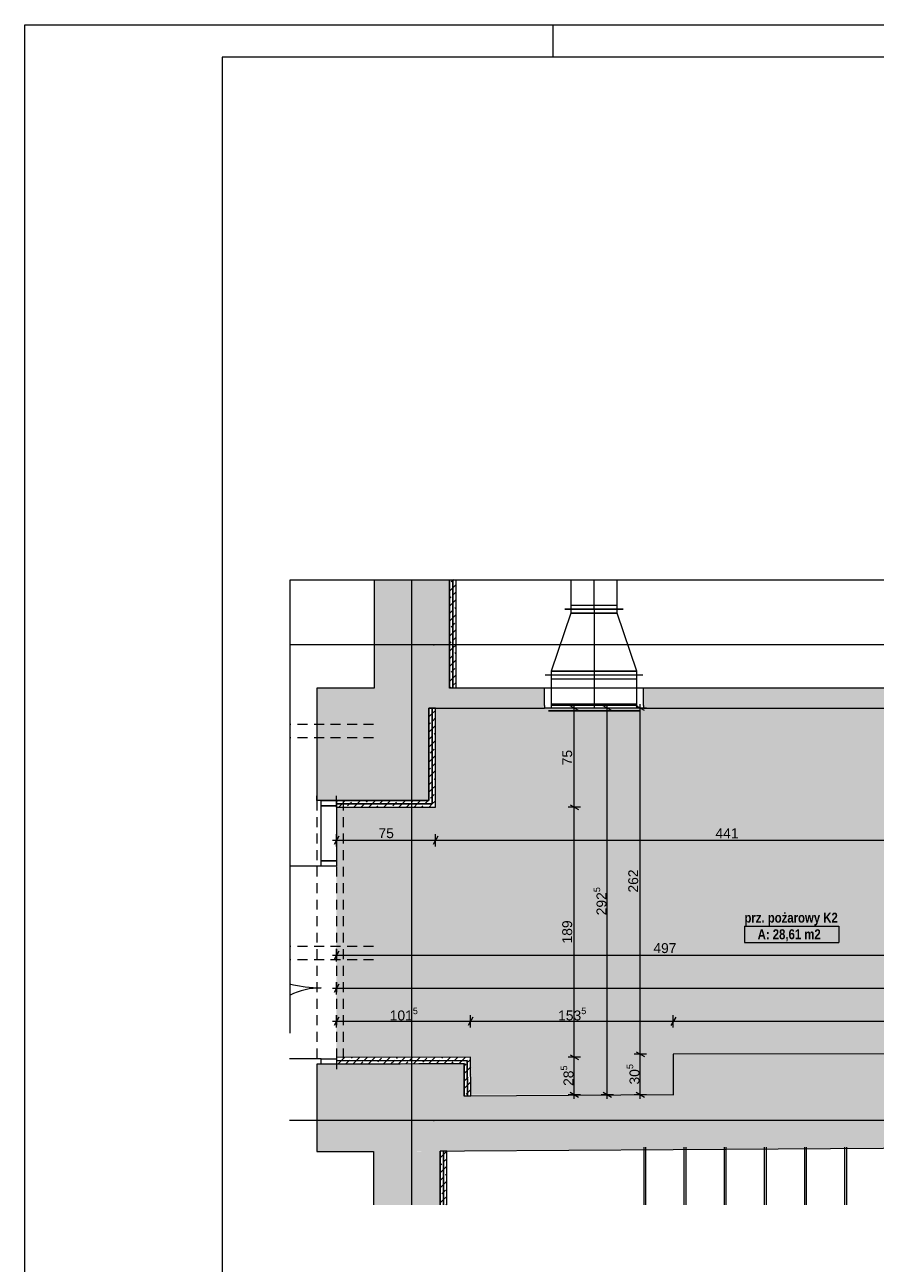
# Paper-space layout 'A-56 UKŁAD SUFITÓW PODWIESZONYCH' of a CAD drawing. Header units: millimetres. Extents: x 0 to 800, y 0 to 594.
# Tile 11 of 27: x 0 to 129, y 407 to 594. Entities that reach past the tile are written whole.
import ezdxf
from ezdxf.xclip import XClip

# ---------------------------------------------------------------- set-up
doc = ezdxf.new("R2010")
doc.units = ezdxf.units.MM
doc.header["$MEASUREMENT"] = 0
doc.header["$XCLIPFRAME"] = 0
for name, pattern in [('DASHDOT', [254, 127, -63.5, 0, -63.5]), ('DASHDOTX2', [1000, 500, -250, 0, -250]), ('GESTRICHELT2', [93.75, 62.5, -31.25]), ('Przer. długie kreski', [2.5, 1.5, -1]), ('PRZERYWANA_DU_A', [550, 350, -200])]:
    doc.linetypes.add(name, pattern=pattern)
for name, color, linetype, lineweight in [('A_Arkusz_Nr_pióra__1', 7, 'Continuous', 20), ('A_strefy_Nr_pióra__1', 7, 'Continuous', 20), ('A_sufity projektowane wymiary_Nr_pióra__1', 7, 'Continuous', 20), ('A_sufity projektowane wymiary_Nr_pióra__2', 8, 'Continuous', 13), ('A_ściany proj_Nr_pióra__1', 7, 'Continuous', 20), ('A_ściany proj_Nr_pióra__2', 8, 'Continuous', 13), ('A_ściany_Nr_pióra__1', 7, 'Continuous', 20), ('Drzwi Archicad_Nr_pióra__1', 7, 'Continuous', 20)]:
    doc.layers.add(name, color=color, linetype=linetype, lineweight=lineweight)
for name, color, linetype, lineweight, true_color in [('A_Arkusz_Nr_pióra__237', 7, 'Continuous', 5, 0x343434), ('A_osie_Nr_pióra__16', 7, 'Continuous', 5, 0x0f0f0f), ('A_sanitarne_Nr_pióra__6', 7, 'Continuous', 13, 0xa9a9a9), ('A_schody_Nr_pióra__10', 7, 'Continuous', 13, 0x4b4b4b), ('A_schody_Nr_pióra__4', 7, 'Continuous', 18, 0x4b4b4b), ('A_sufity projektowane opisy_Nr_pióra__19', 7, 'Continuous', 5, 0x191919), ('A_ściany proj_Nr_pióra__10', 7, 'Continuous', 13, 0x4b4b4b), ('A_ściany_Nr_pióra__10', 7, 'Continuous', 13, 0x4b4b4b), ('Okna Archicada_Nr_pióra__19', 7, 'Continuous', 5, 0x191919)]:
    doc.layers.add(name, color=color, linetype=linetype, lineweight=lineweight, true_color=true_color)
for name, color, linetype in [('A_sufity projektowane', 7, 'Continuous'), ('A_ściany', 7, 'Continuous'), ('A_ściany proj', 7, 'Continuous')]:
    doc.layers.add(name, color=color, linetype=linetype)
doc.styles.add('STYL_AUTOMATYCZNY_1', font='arial.ttf')
doc.styles.add('STYL_AUTOMATYCZNY_4', font='arial.ttf')
doc.styles.add('STYL_AUTOMATYCZNY_5', font='ARIALN.TTF')
pattern_1 = [(45, (-3228.0442, -462.0196), (-1.1404925, 1.1404925), []), (45, (-3226.9037, -462.0196), (-1.1404925, 1.1404925), [0.80646, -0.40322])]

# ---------------------------------------------------------------- blocks, each defined once
blk = doc.blocks.new('Rysunek_3_3', base_point=(-3228.04, -462.02))
at = {"layer": 'A_sufity projektowane', "linetype": 'Continuous', "lineweight": 0, "true_color": 0x4b4b4b}
h = blk.add_hatch(dxfattribs=at)
h.set_pattern_fill('do_wyburzenia_0003', color=251, style=0, pattern_type=2)
h.set_pattern_definition([(0, (159.0201, 480.8564), (0, 0.75), [0, -0.75])])
h.paths.add_polyline_path([(47.2, 437.73), (67.51, 437.73), (67.51, 432.03), (98.2, 432.03), (98.2, 438.15), (203, 438.15), (203, 425.55), (241.8, 425.55), (241.8, 437.75), (246, 437.75), (246, 490.35), (233.8, 490.35), (233.8, 502.95), (207, 502.95), (207, 490.35), (174, 490.35), (174, 500.55), (150.4, 500.55), (150.4, 490.55), (62.2, 490.55), (62.2, 475.55), (47.2, 475.55)])
at = {"layer": 'A_ściany', "linetype": 'Continuous', "lineweight": 0, "true_color": 0x000000}
for points in [[(64.3, 510.05), (52.89, 510.05), (52.89, 493.55), (64.3, 493.55)], [(44.2, 493.55), (61.2, 490.55), (78.7, 490.55), (78.7, 490.95), (78.7, 493.55)], [(44.2, 493.55), (44.2, 476.55), (61.2, 476.55), (61.2, 490.55)], [(147.4, 493.55), (93.7, 493.55), (93.7, 490.95), (93.7, 490.55), (150.4, 490.55)], [(98.2, 423.73), (153.82, 424.08), (153.74, 435.9), (153.75, 438.2), (98.2, 438.15), (98.2, 431.95)], [(44.2, 423.44), (52.81, 423.44), (52.76, 436.64), (47.2, 436.64)], [(44.2, 423.44), (47.2, 436.64), (44.2, 436.64)], [(52.81, 423.44), (66.6, 423.53), (66.52, 436.73), (52.76, 436.64)], [(66.6, 423.53), (98.2, 423.73), (98.2, 432.03), (66.55, 431.83)], [(62.9, 423.5), (52.81, 423.44), (52.81, 415.35), (62.9, 415.35)]]:
    blk.add_hatch(color=18, dxfattribs=at).paths.add_polyline_path(points)
at = {"layer": 'A_ściany proj', "linetype": 'Continuous', "lineweight": 0, "true_color": 0x4b4b4b}
h = blk.add_hatch(dxfattribs=at)
h.set_pattern_fill('FP_65_0003', color=251, style=0, pattern_type=2)
h.set_pattern_definition(pattern_1)
h.paths.add_polyline_path([(64.3, 510.05), (64.3, 493.55), (64.8, 493.55), (64.8, 510.05)])
h = blk.add_hatch(dxfattribs=at)
h.set_pattern_fill('FP_65_0003', color=251, style=0, pattern_type=2)
h.set_pattern_definition(pattern_1)
h.paths.add_polyline_path([(64.8, 493.55), (65.3, 493.55), (65.3, 510.05), (64.8, 510.05)])
h = blk.add_hatch(dxfattribs=at)
h.set_pattern_fill('FP_65_0003', color=251, style=0, pattern_type=2)
h.set_pattern_definition(pattern_1)
h.paths.add_polyline_path([(61.2, 490.55), (61.2, 476.55), (61.7, 476.05), (61.7, 490.55)])
h = blk.add_hatch(dxfattribs=at)
h.set_pattern_fill('FP_65_0003', color=251, style=0, pattern_type=2)
h.set_pattern_definition(pattern_1)
h.paths.add_polyline_path([(62.2, 475.55), (62.2, 490.55), (61.7, 490.55), (61.7, 476.05)])
h = blk.add_hatch(dxfattribs=at)
h.set_pattern_fill('FP_65_0003', color=251, style=0, pattern_type=2)
h.set_pattern_definition(pattern_1)
h.paths.add_polyline_path([(61.2, 476.55), (47.2, 476.55), (47.2, 476.05), (61.7, 476.05)])
h = blk.add_hatch(dxfattribs=at)
h.set_pattern_fill('FP_65_0003', color=251, style=0, pattern_type=2)
h.set_pattern_definition(pattern_1)
h.paths.add_polyline_path([(47.2, 475.55), (62.2, 475.55), (61.7, 476.05), (47.2, 476.05)])
h = blk.add_hatch(dxfattribs=at)
h.set_pattern_fill('FP_65_0003', color=251, style=0, pattern_type=2)
h.set_pattern_definition(pattern_1)
h.paths.add_polyline_path([(67.51, 437.73), (47.2, 437.64), (47.2, 437.14), (67.01, 437.23)])
h = blk.add_hatch(dxfattribs=at)
h.set_pattern_fill('FP_65_0003', color=251, style=0, pattern_type=2)
h.set_pattern_definition(pattern_1)
h.paths.add_polyline_path([(47.2, 436.64), (66.52, 436.73), (67.01, 437.23), (47.2, 437.14)])
h = blk.add_hatch(dxfattribs=at)
h.set_pattern_fill('FP_65_0003', color=251, style=0, pattern_type=2)
h.set_pattern_definition(pattern_1)
h.paths.add_polyline_path([(66.52, 436.73), (66.55, 431.83), (67.05, 431.83), (67.01, 437.23)])
h = blk.add_hatch(dxfattribs=at)
h.set_pattern_fill('FP_65_0003', color=251, style=0, pattern_type=2)
h.set_pattern_definition(pattern_1)
h.paths.add_polyline_path([(67.55, 431.83), (67.51, 437.73), (67.01, 437.23), (67.05, 431.83)])
h = blk.add_hatch(dxfattribs=at)
h.set_pattern_fill('FP_65_0003', color=251, style=0, pattern_type=2)
h.set_pattern_definition(pattern_1)
h.paths.add_polyline_path([(63.4, 423.5), (62.9, 423.5), (62.9, 415.35), (63.4, 415.35)])
h = blk.add_hatch(dxfattribs=at)
h.set_pattern_fill('FP_65_0003', color=251, style=0, pattern_type=2)
h.set_pattern_definition(pattern_1)
h.paths.add_polyline_path([(63.4, 415.35), (63.9, 415.35), (63.9, 423.5), (63.4, 423.5)])
at = {"layer": 'A_osie_Nr_pióra__16', "color": 250, "linetype": 'DASHDOTX2', "lineweight": 5, "true_color": 0x0f0f0f}
for p, q in [((58.55, 510.05), (58.55, 415.35)), ((61.94, 500.13), (40.1, 500.13)), ((255.1, 500.13), (61.94, 500.13)), ((61.94, 500.13), (61.94, 500.13)), ((61.94, 428.13), (40.1, 428.13)), ((255.1, 428.13), (61.94, 428.13)), ((61.94, 428.13), (61.94, 428.13))]:
    blk.add_line(p, q, dxfattribs=at)
for p in [(61.94, 500.13), (61.94, 428.13)]:
    blk.add_point(p, dxfattribs=at)
at = {"layer": 'A_sanitarne_Nr_pióra__6', "color": 253, "linetype": 'Continuous', "lineweight": 13, "true_color": 0xa9a9a9}
for p, q in [((82.7, 510.05), (82.7, 505.55)), ((89.7, 505.55), (89.7, 510.05)), ((82.7, 504.95), (79.7, 496.15)), ((90.6, 505.55), (81.8, 505.55)), ((81.8, 505.55), (90.6, 505.55)), ((82.7, 506.15), (89.7, 506.15)), ((82.7, 505.55), (82.7, 504.95)), ((82.7, 504.95), (89.7, 504.95)), ((89.7, 504.95), (82.7, 504.95)), ((89.7, 504.95), (89.7, 505.55)), ((92.7, 496.15), (89.7, 504.95)), ((93.6, 495.55), (78.8, 495.55)), ((93.6, 495.55), (78.8, 495.55)), ((79.7, 496.15), (79.7, 495.55)), ((79.7, 496.15), (92.7, 496.15)), ((92.7, 496.15), (79.7, 496.15)), ((79.7, 496.15), (79.7, 496.15)), ((79.7, 495.55), (79.7, 490.55)), ((92.7, 495.55), (92.7, 496.15)), ((92.7, 490.55), (92.7, 495.55)), ((92.7, 494.95), (79.7, 494.95)), ((79.7, 494.95), (79.7, 494.95)), ((93.6, 490.55), (78.8, 490.55)), ((79.7, 490.55), (79.3, 490.55)), ((93.1, 490.15), (79.3, 490.15)), ((93.1, 490.15), (79.3, 490.15)), ((79.3, 490.15), (93.1, 490.15)), ((92.7, 491.15), (79.7, 491.15)), ((79.7, 491.15), (79.7, 491.15)), ((79.7, 490.95), (79.7, 490.95)), ((79.7, 490.95), (79.7, 490.55)), ((92.7, 490.95), (79.7, 490.95)), ((92.7, 490.55), (79.7, 490.55)), ((92.7, 490.95), (92.7, 490.55)), ((93.1, 490.55), (92.7, 490.55))]:
    blk.add_line(p, q, dxfattribs=at)
at = {"layer": 'A_sanitarne_Nr_pióra__6', "color": 253, "linetype": 'DASHDOT', "lineweight": 13, "true_color": 0xa9a9a9}
for p, q in [((86.2, 505.55), (86.2, 510.05)), ((86.2, 505.55), (86.2, 504.95)), ((86.2, 504.95), (86.2, 496.15)), ((86.2, 496.15), (86.2, 495.55)), ((86.2, 495.55), (86.2, 490.55)), ((86.2, 490.95), (86.2, 490.55))]:
    blk.add_line(p, q, dxfattribs=at)
at = {"layer": 'A_schody_Nr_pióra__10', "color": 251, "linetype": 'GESTRICHELT2', "lineweight": 13, "true_color": 0x4b4b4b}
for p, q in [((94, 424.08), (94, 415.35)), ((100.08, 424.08), (100.08, 415.35)), ((106.16, 424.08), (106.16, 415.35)), ((112.24, 424.08), (112.24, 415.35)), ((118.32, 424.08), (118.32, 415.35)), ((124.4, 424.08), (124.4, 415.35))]:
    blk.add_line(p, q, dxfattribs=at)
at = {"layer": 'A_schody_Nr_pióra__4', "color": 251, "linetype": 'Continuous', "lineweight": 18, "true_color": 0x4b4b4b}
for p, q in [((93.72, 424.08), (93.72, 415.35)), ((99.8, 424.08), (99.8, 415.35)), ((105.88, 424.08), (105.88, 415.35)), ((111.96, 424.08), (111.96, 415.35)), ((118.04, 424.08), (118.04, 415.35)), ((124.12, 424.08), (124.12, 415.35))]:
    blk.add_line(p, q, dxfattribs=at)
at = {"layer": 'A_strefy_Nr_pióra__1', "color": 7, "linetype": 'Continuous', "lineweight": 20}
for p, q in [((108.97, 457.53), (108.97, 455.06)), ((108.97, 457.53), (123.25, 457.53)), ((123.25, 457.53), (123.25, 455.06)), ((108.97, 455.06), (123.25, 455.06))]:
    blk.add_line(p, q, dxfattribs=at)
at = {"layer": 'A_sufity projektowane opisy_Nr_pióra__19', "color": 250, "linetype": 'PRZERYWANA_DU_A', "lineweight": 5, "true_color": 0x191919, "flags": 128}
blk.add_lwpolyline([(40.2, 509.95), (255, 509.95), (255, 415.45), (40.2, 415.45)], close=True, dxfattribs=at)
at = {"layer": 'A_sufity projektowane wymiary_Nr_pióra__1', "color": 7, "linetype": 'Continuous', "lineweight": 20}
for p, q in [((83.82, 490.19), (82.58, 490.91)), ((88.82, 490.19), (87.57, 490.91)), ((93.83, 490.19), (92.57, 490.91)), ((82.58, 475.91), (83.82, 475.19)), ((47.56, 471.17), (46.84, 469.92)), ((62.56, 471.17), (61.84, 469.92)), ((47.56, 453.77), (46.84, 452.52)), ((47.56, 448.77), (46.84, 447.52)), ((47.56, 443.77), (46.84, 442.52)), ((67.87, 443.77), (67.15, 442.52)), ((98.56, 443.77), (97.84, 442.52)), ((82.58, 438.09), (83.82, 437.37)), ((92.57, 438.51), (93.83, 437.79)), ((82.58, 432.39), (83.82, 431.67)), ((87.57, 432.39), (88.82, 431.67)), ((92.57, 432.39), (93.83, 431.67))]:
    blk.add_line(p, q, dxfattribs=at)
at = {"layer": 'A_sufity projektowane wymiary_Nr_pióra__2', "color": 8, "linetype": 'Continuous', "lineweight": 13}
for p, q in [((84.14, 490.55), (82.26, 490.55)), ((83.2, 490.55), (83.2, 491.16)), ((83.2, 475.55), (83.2, 490.55)), ((89.14, 490.55), (87.26, 490.55)), ((88.2, 490.55), (88.2, 491.16)), ((88.2, 432.03), (88.2, 490.55)), ((94.14, 490.55), (92.26, 490.55)), ((93.2, 490.55), (93.2, 491.16)), ((93.2, 438.15), (93.2, 490.55)), ((84.14, 475.55), (82.26, 475.55)), ((83.2, 437.73), (83.2, 475.55)), ((47.2, 469.61), (47.2, 471.49)), ((62.2, 469.61), (62.2, 471.49)), ((46.59, 470.55), (47.2, 470.55)), ((47.2, 470.55), (62.2, 470.55)), ((62.2, 470.55), (150.4, 470.55)), ((47.2, 452.21), (47.2, 454.09)), ((46.59, 453.15), (47.2, 453.15)), ((47.2, 453.15), (146.6, 453.15)), ((46.59, 448.15), (47.2, 448.15)), ((47.2, 447.21), (47.2, 449.09)), ((47.2, 448.15), (246, 448.15)), ((46.59, 443.15), (47.2, 443.15)), ((47.2, 442.21), (47.2, 444.09)), ((47.2, 443.15), (67.51, 443.15)), ((67.51, 442.21), (67.51, 444.09)), ((67.51, 443.15), (98.2, 443.15)), ((98.2, 442.21), (98.2, 444.09)), ((98.2, 443.15), (203, 443.15)), ((84.14, 437.73), (82.26, 437.73)), ((83.2, 432.03), (83.2, 437.73)), ((94.14, 438.15), (92.26, 438.15)), ((93.2, 432.03), (93.2, 438.15)), ((84.14, 432.03), (82.26, 432.03)), ((83.2, 431.42), (83.2, 432.03)), ((89.14, 432.03), (87.26, 432.03)), ((88.2, 431.42), (88.2, 432.03)), ((94.14, 432.03), (92.26, 432.03)), ((93.2, 431.42), (93.2, 432.03))]:
    blk.add_line(p, q, dxfattribs=at)
at = {"layer": 'A_ściany proj_Nr_pióra__1', "color": 7, "linetype": 'Continuous', "lineweight": 20, "flags": 128}
for points in [[(64.3, 510.05), (64.3, 493.55)], [(65.3, 493.55), (65.3, 510.05)], [(61.2, 490.55), (61.2, 476.55)], [(62.2, 475.55), (62.2, 490.55)], [(61.2, 476.55), (47.2, 476.55)], [(47.2, 475.55), (62.2, 475.55)], [(67.51, 437.73), (47.2, 437.64)], [(67.55, 431.83), (67.51, 437.73)], [(47.2, 436.64), (66.52, 436.73)], [(66.52, 436.73), (66.55, 431.83)], [(62.9, 423.5), (62.9, 415.35)], [(63.9, 415.35), (63.9, 423.5)]]:
    blk.add_lwpolyline(points, dxfattribs=at)
at = {"layer": 'A_ściany proj_Nr_pióra__10', "color": 251, "linetype": 'Continuous', "lineweight": 13, "true_color": 0x4b4b4b}
for p, q in [((64.8, 493.55), (64.8, 510.05)), ((64.8, 510.05), (64.8, 493.55)), ((61.7, 476.05), (61.7, 490.55)), ((61.7, 490.55), (61.7, 476.05)), ((47.2, 476.05), (61.7, 476.05)), ((61.7, 476.05), (47.2, 476.05)), ((67.01, 437.23), (47.2, 437.14)), ((47.2, 437.14), (67.01, 437.23)), ((67.05, 431.83), (67.01, 437.23)), ((67.01, 437.23), (67.05, 431.83)), ((63.4, 415.35), (63.4, 423.5)), ((63.4, 423.5), (63.4, 415.35))]:
    blk.add_line(p, q, dxfattribs=at)
at = {"layer": 'A_ściany proj_Nr_pióra__10', "color": 251, "linetype": 'Przer. długie kreski', "lineweight": 13, "true_color": 0x4b4b4b}
blk.add_line((48.2, 476.55), (48.2, 436.64), dxfattribs=at)
at = {"layer": 'A_ściany proj_Nr_pióra__2', "color": 8, "linetype": 'Continuous', "lineweight": 13, "flags": 128}
for points in [[(64.8, 493.55), (64.3, 493.55)], [(65.3, 493.55), (64.8, 493.55)], [(61.7, 490.55), (61.2, 490.55)], [(62.2, 490.55), (61.7, 490.55)], [(47.2, 476.05), (47.2, 476.55)], [(47.2, 475.55), (47.2, 476.05)], [(47.2, 437.64), (47.2, 437.14)], [(47.2, 437.14), (47.2, 436.64)], [(67.05, 431.83), (66.55, 431.83)], [(67.55, 431.83), (67.05, 431.83)], [(63.4, 423.5), (62.9, 423.5)], [(63.9, 423.5), (63.4, 423.5)]]:
    blk.add_lwpolyline(points, dxfattribs=at)
at = {"layer": 'A_ściany_Nr_pióra__1', "color": 7, "linetype": 'Continuous', "lineweight": 20}
for p, q in [((78.7, 490.95), (78.7, 493.55)), ((93.7, 490.95), (93.7, 493.55)), ((78.7, 490.95), (78.7, 490.55)), ((93.7, 490.95), (93.7, 490.55)), ((44.2, 476.55), (44.2, 477.29)), ((44.9, 476.55), (44.2, 476.55)), ((47.2, 476.55), (44.9, 476.55)), ((47.2, 476.55), (47.2, 477.29)), ((44.2, 436.64), (44.2, 435.9)), ((44.9, 436.64), (44.2, 436.64)), ((47.2, 436.64), (44.9, 436.64)), ((47.2, 436.64), (47.2, 435.9))]:
    blk.add_line(p, q, dxfattribs=at)
at = {"layer": 'A_ściany_Nr_pióra__1', "color": 7, "linetype": 'Continuous', "lineweight": 20, "flags": 128}
for points in [[(52.89, 510.05), (52.89, 493.55)], [(64.3, 493.55), (64.3, 510.05)], [(52.89, 493.55), (44.2, 493.55)], [(44.2, 493.55), (44.2, 476.55)], [(78.7, 493.55), (64.3, 493.55)], [(147.4, 493.55), (93.7, 493.55)], [(61.2, 490.55), (78.7, 490.55)], [(61.2, 476.55), (61.2, 490.55)], [(93.7, 490.55), (150.4, 490.55)], [(47.2, 476.55), (61.2, 476.55)], [(153.75, 438.2), (98.2, 438.15)], [(98.2, 438.15), (98.2, 431.95)], [(44.2, 436.64), (44.2, 423.44)], [(52.76, 436.64), (47.2, 436.64)], [(66.52, 436.73), (52.76, 436.64)], [(66.55, 431.83), (66.52, 436.73)], [(98.2, 432.03), (66.55, 431.83)], [(98.2, 431.95), (98.2, 432.03)], [(66.6, 423.53), (98.2, 423.73)], [(98.2, 423.73), (153.82, 424.08)], [(44.2, 423.44), (52.81, 423.44)], [(52.81, 423.44), (52.81, 415.35)], [(62.9, 423.5), (66.6, 423.53)], [(62.9, 415.35), (62.9, 423.5)]]:
    blk.add_lwpolyline(points, dxfattribs=at)
at = {"layer": 'A_ściany_Nr_pióra__10', "color": 251, "linetype": 'Przer. długie kreski', "lineweight": 13, "true_color": 0x4b4b4b}
for p, q in [((52.81, 488.07), (40.1, 488.07)), ((52.81, 486.07), (40.1, 486.07)), ((44.2, 476.55), (44.2, 436.64)), ((47.2, 476.55), (47.2, 436.64)), ((52.81, 454.47), (40.1, 454.47)), ((52.81, 452.47), (40.1, 452.47))]:
    blk.add_line(p, q, dxfattribs=at)
at = {"layer": 'Drzwi Archicad_Nr_pióra__1', "color": 7, "linetype": 'Continuous', "lineweight": 20}
for p, q in [((44.2, 476.55), (44.2, 477.29)), ((44.2, 476.55), (44.2, 477.29)), ((44.9, 476.55), (44.2, 476.55)), ((44.9, 476.55), (44.2, 476.55)), ((44.9, 475.75), (44.9, 476.55)), ((44.9, 476.55), (47.2, 476.55)), ((47.2, 476.55), (44.9, 476.55)), ((47.2, 476.55), (44.9, 476.55)), ((47.2, 476.55), (47.2, 477.29)), ((47.2, 476.55), (47.2, 477.29)), ((47.2, 476.55), (47.2, 475.75)), ((47.2, 475.75), (44.9, 475.75)), ((44.9, 466.64), (44.9, 467.44)), ((44.9, 467.44), (47.2, 467.44)), ((47.2, 467.44), (47.2, 466.64)), ((44.9, 466.64), (40.1, 466.64)), ((47.2, 466.64), (44.9, 466.64)), ((44.9, 437.44), (40.1, 437.44)), ((44.9, 436.64), (44.9, 437.44)), ((44.9, 437.44), (47.2, 437.44)), ((47.2, 437.44), (47.2, 436.64)), ((44.9, 436.64), (44.2, 436.64)), ((44.9, 436.64), (44.2, 436.64)), ((44.2, 436.64), (44.2, 435.9)), ((44.2, 436.64), (44.2, 435.9)), ((47.2, 436.64), (44.9, 436.64)), ((47.2, 436.64), (44.9, 436.64)), ((47.2, 436.64), (44.9, 436.64)), ((47.2, 436.64), (47.2, 435.9)), ((47.2, 436.64), (47.2, 435.9))]:
    blk.add_line(p, q, dxfattribs=at)
at = {"layer": 'Drzwi Archicad_Nr_pióra__1', "color": 7, "linetype": 'Continuous', "lineweight": 20, "flags": 128}
blk.add_lwpolyline([(47.2, 475.75), (47.2, 467.44), (44.9, 467.44), (44.9, 475.75)], close=True, dxfattribs=at)
at = {"layer": 'Drzwi Archicad_Nr_pióra__1', "color": 7, "linetype": 'Continuous', "lineweight": 20}
for centre, radius, start, end in [((44.9, 466.64), 18.44, 254.9119, 270), ((44.9, 437.44), 10.76, 90, 116.4935)]:
    blk.add_arc(centre, radius, start, end, dxfattribs=at)
at = {"layer": 'Okna Archicada_Nr_pióra__19', "color": 250, "linetype": 'Continuous', "lineweight": 5, "true_color": 0x191919}
for p, q in [((78.7, 490.95), (78.7, 493.55)), ((93.7, 493.55), (78.7, 493.55)), ((93.7, 490.95), (93.7, 493.55)), ((78.7, 490.95), (78.7, 490.55)), ((93.7, 490.55), (78.7, 490.55)), ((93.7, 490.95), (93.7, 490.55))]:
    blk.add_line(p, q, dxfattribs=at)
at = {"layer": 'A_strefy_Nr_pióra__1', "color": 7, "linetype": 'Continuous', "lineweight": 20, "char_height": 1.5, "attachment_point": 1, "style": 'STYL_AUTOMATYCZNY_5'}
for s, insert in [('\\A1;{\\pql;\\fArial Narrow|b1|i0|c238|p0;\\W1.000000;prz. pożarowy K2}', (108.97, 459.58)), ('\\A1;{\\pql;\\fArial Narrow|b1|i0|c238|p0;\\W1.000000;A: 28,61 m2}', (110.97, 457.07))]:
    blk.add_mtext(s, dxfattribs=dict(at, insert=insert))
at = {"layer": 'A_sufity projektowane wymiary_Nr_pióra__1', "color": 7, "linetype": 'Continuous', "lineweight": 20, "char_height": 1.5, "attachment_point": 7, "rotation": 90, "style": 'STYL_AUTOMATYCZNY_4'}
for s, insert, width in [('\\A1;{\\pql;\\fArial|b0|i0|c238|p0;\\W1.000000;75}', (82.9, 481.9), 2.2882), ('\\A1;{\\pql;\\fArial|b0|i0|c238|p0;\\W1.000000;262}', (92.9, 462.63), 3.4323), ('\\A1;{\\pql;\\fArial|b0|i0|c238|p0;\\W1.000000;189}', (82.9, 454.92), 3.4323)]:
    blk.add_mtext(s, dxfattribs=dict(at, insert=insert, width=width))
at = {"layer": 'A_sufity projektowane wymiary_Nr_pióra__1', "color": 7, "linetype": 'Continuous', "lineweight": 20, "char_height": 1.5, "attachment_point": 7, "style": 'STYL_AUTOMATYCZNY_4'}
for s, insert, width in [('\\A1;{\\pql;\\fArial|b0|i0|c238|p0;\\W1.000000;75}', (53.56, 470.85), 2.2882), ('\\A1;{\\pql;\\fArial|b0|i0|c238|p0;\\W1.000000;441}', (104.58, 470.85), 3.4323), ('\\A1;{\\pql;\\fArial|b0|i0|c238|p0;\\W1.000000;497}', (95.18, 453.45), 3.4323)]:
    blk.add_mtext(s, dxfattribs=dict(at, insert=insert, width=width))
at = {"layer": 'A_sufity projektowane wymiary_Nr_pióra__1', "color": 7, "linetype": 'Continuous', "lineweight": 20, "char_height": 1.5, "attachment_point": 7, "rotation": 90, "style": 'STYL_AUTOMATYCZNY_1'}
for s, insert in [('\\A1;{\\pql;\\fArial|b0|i0|c238|p0;\\W1.000000;292\\fArial|b0|i0|c238|p0;\\W1.000000;\\A1{\\H.66x;\\S5^  ;}}', (88.51, 459.19)), ('\\A1;{\\pql;\\fArial|b0|i0|c238|p0;\\W1.000000;28\\fArial|b0|i0|c238|p0;\\W1.000000;\\A1{\\H.66x;\\S5^  ;}}', (83.51, 433.36)), ('\\A1;{\\pql;\\fArial|b0|i0|c238|p0;\\W1.000000;30\\fArial|b0|i0|c238|p0;\\W1.000000;\\A1{\\H.66x;\\S5^  ;}}', (93.51, 433.57))]:
    blk.add_mtext(s, dxfattribs=dict(at, insert=insert))
at = {"layer": 'A_sufity projektowane wymiary_Nr_pióra__1', "color": 7, "linetype": 'Continuous', "lineweight": 20, "char_height": 1.5, "attachment_point": 7, "style": 'STYL_AUTOMATYCZNY_1'}
for s, insert in [('\\A1;{\\pql;\\fArial|b0|i0|c238|p0;\\W1.000000;101\\fArial|b0|i0|c238|p0;\\W1.000000;\\A1{\\H.66x;\\S5^  ;}}', (55.26, 442.84)), ('\\A1;{\\pql;\\fArial|b0|i0|c238|p0;\\W1.000000;153\\fArial|b0|i0|c238|p0;\\W1.000000;\\A1{\\H.66x;\\S5^  ;}}', (80.76, 442.84))]:
    blk.add_mtext(s, dxfattribs=dict(at, insert=insert))

psp = doc.layouts.new('A-56 UKŁAD SUFITÓW PODWIESZONYCH')

# ---------------------------------------------------------------- linework, layer by layer
at = {"layer": 'A_Arkusz_Nr_pióra__1', "color": 7, "linetype": 'Continuous', "lineweight": 20}
for p, q in [((795.1, 589.1), (29.9, 589.1)), ((29.9, 589.1), (29.9, 4.9))]:
    psp.add_line(p, q, dxfattribs=at)
at = {"layer": 'A_Arkusz_Nr_pióra__1', "color": 7, "linetype": 'Continuous', "lineweight": 20, "flags": 128}
psp.add_lwpolyline([(0, 594), (800, 594), (800, 0), (0, 0)], close=True, dxfattribs=at)
at = {"layer": 'A_Arkusz_Nr_pióra__237', "color": 250, "linetype": 'Continuous', "lineweight": 5, "true_color": 0x343434}
psp.add_line((80, 589.1), (80, 594), dxfattribs=at)

# ---------------------------------------------------------------- block references
at = {"color": 37, "linetype": 'Continuous', "lineweight": 5, "true_color": 0x656532}
ref = psp.add_blockref('Rysunek_3_3', (-3228.04, -462.02), dxfattribs=at)
XClip(ref).set_block_clipping_path([(40.0999991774, 415.3500651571), (255.0999994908, 510.0485303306)])

doc.saveas('drawing.dxf')
